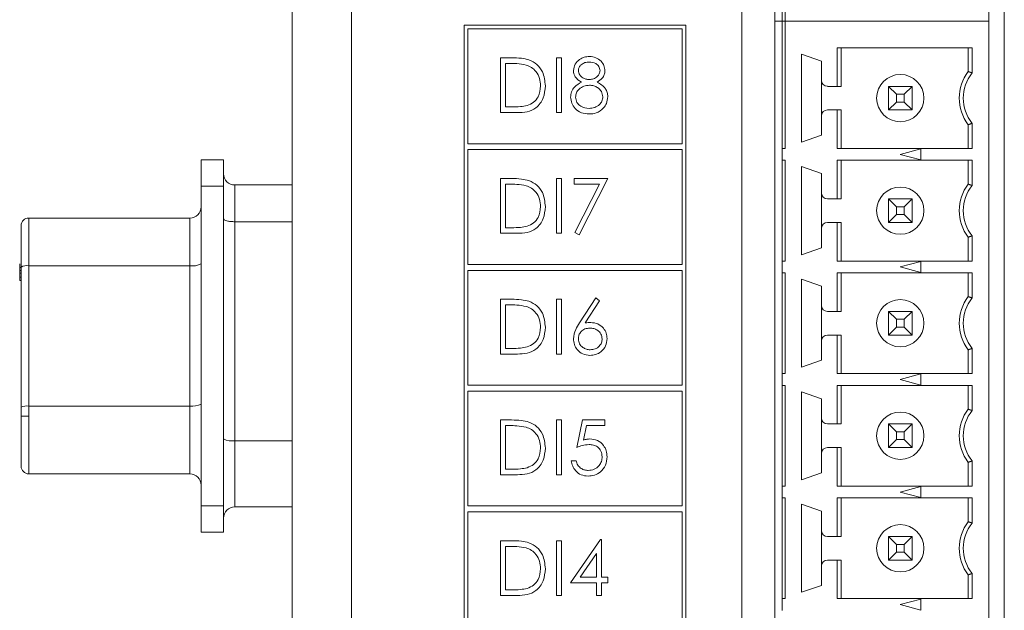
# Model space of a CAD drawing. Header units: inches. Extents: x 0.2 to 16.3, y 0.2 to 11.5.
# Tile 59 of 65: x 12.8 to 14.2, y 7.6 to 8.4. Entities that reach past the tile are written whole.
import ezdxf

# ---------------------------------------------------------------- set-up
doc = ezdxf.new("R2010")
doc.units = ezdxf.units.IN
doc.header["$MEASUREMENT"] = 0

msp = doc.modelspace()

# ---------------------------------------------------------------- linework, layer by layer
at = {"color": 7, "linetype": 'Continuous', "lineweight": 15}
for p, q in [((13.209, 6.3452), (13.209, 10.2612)), ((13.288, 10.2612), (13.288, 6.3452)), ((13.809, 6.7562), (13.809, 9.6612)), ((14.159, 9.6612), (14.159, 6.7562)), ((13.8529, 9.6136), (13.8529, 8.3589)), ((14.1383, 9.6136), (14.1383, 8.3589)), ((13.8627, 8.3589), (13.8627, 8.5283)), ((13.8667, 8.5283), (13.8667, 8.3589)), ((13.8529, 8.3589), (13.8529, 6.8041)), ((13.8627, 8.3589), (13.8529, 8.3589)), ((13.8627, 8.1894), (13.8627, 8.3589)), ((13.8667, 8.3589), (13.8627, 8.3589)), ((14.1383, 8.3589), (13.8667, 8.3589)), ((13.8667, 8.3589), (13.8667, 8.1894)), ((14.1383, 8.3589), (14.1383, 6.8041)), ((13.4383, 8.3537), (13.4383, 6.7442)), ((13.734, 8.3537), (13.4383, 8.3537)), ((13.4433, 8.3487), (13.4433, 8.1957)), ((13.729, 8.3487), (13.4433, 8.3487)), ((13.729, 8.1957), (13.729, 8.3487)), ((13.734, 6.7442), (13.734, 8.3537)), ((13.9362, 8.2722), (13.9362, 8.3236)), ((13.9362, 8.3236), (14.116, 8.3236)), ((13.9415, 8.3236), (13.9415, 8.2722)), ((14.1108, 8.3236), (14.1108, 8.2919)), ((14.116, 8.3236), (14.116, 8.2901)), ((13.4869, 8.3102), (13.5016, 8.3102)), ((13.4869, 8.2372), (13.4869, 8.3102)), ((13.4934, 8.3027), (13.4934, 8.2447)), ((13.4986, 8.3027), (13.4934, 8.3027)), ((13.5617, 8.3102), (13.5682, 8.3102)), ((13.5617, 8.2372), (13.5617, 8.3102)), ((13.5682, 8.3102), (13.5682, 8.2372)), ((13.8883, 8.3152), (13.9151, 8.3059)), ((13.8883, 8.1978), (13.8883, 8.3152)), ((13.9151, 8.3059), (13.9151, 8.2801)), ((13.9151, 8.2801), (13.9151, 8.2329)), ((13.923, 8.2722), (13.9362, 8.2722)), ((13.9362, 8.2722), (13.9415, 8.2722)), ((14.0045, 8.2722), (14.015, 8.2617)), ((14.0045, 8.2407), (14.0045, 8.2722)), ((14.0045, 8.2722), (14.036, 8.2722)), ((14.0254, 8.2617), (14.036, 8.2722)), ((14.036, 8.2722), (14.036, 8.2407)), ((14.0045, 8.2407), (14.015, 8.2513)), ((14.015, 8.2617), (14.015, 8.2513)), ((14.0254, 8.2617), (14.015, 8.2617)), ((14.015, 8.2513), (14.0254, 8.2513)), ((14.0254, 8.2513), (14.0254, 8.2617)), ((14.0254, 8.2513), (14.036, 8.2407)), ((13.5095, 8.2372), (13.4869, 8.2372)), ((13.4934, 8.2447), (13.5018, 8.2447)), ((13.5682, 8.2372), (13.5617, 8.2372)), ((13.9362, 8.2407), (13.923, 8.2407)), ((13.9362, 8.1894), (13.9362, 8.2407)), ((13.9415, 8.2407), (13.9362, 8.2407)), ((13.9415, 8.1894), (13.9415, 8.2407)), ((14.036, 8.2407), (14.0045, 8.2407)), ((13.9151, 8.2329), (13.9151, 8.2071)), ((14.1108, 8.1894), (14.1108, 8.2211)), ((14.116, 8.2229), (14.116, 8.1894)), ((13.9151, 8.2071), (13.8883, 8.1978)), ((13.4433, 8.1957), (13.729, 8.1957)), ((13.4433, 8.1878), (13.4433, 8.0348)), ((13.729, 8.1878), (13.4433, 8.1878)), ((13.729, 8.0348), (13.729, 8.1878)), ((13.8627, 8.1894), (13.8627, 8.1736)), ((13.8667, 8.1894), (13.8627, 8.1894)), ((14.116, 8.1894), (13.9362, 8.1894)), ((14.0202, 8.1815), (14.0478, 8.1889)), ((14.0478, 8.1889), (14.0478, 8.1741)), ((13.0873, 8.1392), (13.0873, 8.1742)), ((13.0873, 8.1742), (13.1173, 8.1742)), ((13.1173, 8.1392), (13.1173, 8.1742)), ((13.8627, 8.1736), (13.8667, 8.1736)), ((13.8627, 8.0394), (13.8627, 8.1736)), ((13.8667, 8.1736), (13.8667, 8.0394)), ((13.9362, 8.1222), (13.9362, 8.1736)), ((13.9362, 8.1736), (14.116, 8.1736)), ((13.9415, 8.1222), (13.9415, 8.1736)), ((14.0478, 8.1741), (14.0202, 8.1815)), ((14.1108, 8.1736), (14.1108, 8.1419)), ((14.116, 8.1736), (14.116, 8.1401)), ((13.8883, 8.1652), (13.9151, 8.1559)), ((13.8883, 8.0478), (13.8883, 8.1652)), ((13.4869, 8.1493), (13.5016, 8.1493)), ((13.4869, 8.0763), (13.4869, 8.1493)), ((13.5617, 8.1493), (13.5682, 8.1493)), ((13.5617, 8.0763), (13.5617, 8.1493)), ((13.5682, 8.1493), (13.5682, 8.0763)), ((13.585, 8.1493), (13.6299, 8.1493)), ((13.585, 8.1418), (13.585, 8.1493)), ((13.6299, 8.1493), (13.5916, 8.0745)), ((13.9151, 8.1559), (13.9151, 8.1301)), ((13.0873, 8.1392), (13.0873, 7.7132)), ((13.1173, 8.1392), (13.0873, 8.1392)), ((13.1173, 7.7132), (13.1173, 8.1392)), ((13.209, 8.1407), (13.1323, 8.1407)), ((13.1323, 8.0918), (13.1323, 8.1407)), ((13.4934, 8.1418), (13.4934, 8.0838)), ((13.4986, 8.1418), (13.4934, 8.1418)), ((13.6188, 8.1418), (13.585, 8.1418)), ((13.5859, 8.0776), (13.6188, 8.1418)), ((13.9151, 8.1301), (13.9151, 8.0829)), ((13.923, 8.1222), (13.9362, 8.1222)), ((13.9362, 8.1222), (13.9415, 8.1222)), ((14.015, 8.1117), (14.0045, 8.1222)), ((14.0045, 8.1222), (14.036, 8.1222)), ((14.0045, 8.0907), (14.0045, 8.1222)), ((14.036, 8.1222), (14.0254, 8.1117)), ((14.036, 8.1222), (14.036, 8.0907)), ((14.0254, 8.1117), (14.015, 8.1117)), ((14.015, 8.1117), (14.015, 8.1013)), ((14.0254, 8.1013), (14.0254, 8.1117)), ((12.8573, 8.0967), (13.0723, 8.0967)), ((12.8573, 8.0331), (12.8573, 8.0967)), ((13.0723, 8.0331), (13.0723, 8.0967)), ((14.015, 8.1013), (14.0045, 8.0907)), ((14.015, 8.1013), (14.0254, 8.1013)), ((14.036, 8.0907), (14.0254, 8.1013)), ((13.1323, 8.0918), (13.209, 8.0918)), ((13.1323, 7.7997), (13.1323, 8.0918)), ((13.4934, 8.0838), (13.5018, 8.0838)), ((13.9151, 8.0829), (13.9151, 8.0571)), ((13.9362, 8.0907), (13.923, 8.0907)), ((13.9362, 8.0394), (13.9362, 8.0907)), ((13.9415, 8.0907), (13.9362, 8.0907)), ((13.9415, 8.0394), (13.9415, 8.0907)), ((14.036, 8.0907), (14.0045, 8.0907)), ((13.5095, 8.0763), (13.4869, 8.0763)), ((13.5682, 8.0763), (13.5617, 8.0763)), ((13.5916, 8.0745), (13.5859, 8.0776)), ((14.1108, 8.0394), (14.1108, 8.0711)), ((14.116, 8.0729), (14.116, 8.0394)), ((13.9151, 8.0571), (13.8883, 8.0478)), ((12.8453, 8.0309), (12.8473, 8.0309)), ((12.8453, 8.0267), (12.8473, 8.0267)), ((12.8473, 7.8444), (12.8473, 8.0314)), ((12.8573, 7.8461), (12.8573, 8.0331)), ((12.8573, 8.0331), (13.0723, 8.0331)), ((13.0723, 8.0331), (13.0723, 7.8461)), ((13.4433, 8.0348), (13.729, 8.0348)), ((13.4433, 8.0269), (13.4433, 7.8739)), ((13.729, 8.0269), (13.4433, 8.0269)), ((13.729, 7.8739), (13.729, 8.0269)), ((13.8627, 8.0394), (13.8627, 8.0236)), ((13.8667, 8.0394), (13.8627, 8.0394)), ((14.116, 8.0394), (13.9362, 8.0394)), ((14.0202, 8.0315), (14.0478, 8.0389)), ((14.0478, 8.0241), (14.0202, 8.0315)), ((14.0478, 8.0389), (14.0478, 8.0241)), ((12.8453, 8.023), (12.8473, 8.023)), ((12.8453, 8.018), (12.8473, 8.018)), ((12.8453, 8.0173), (12.8453, 8.0134)), ((13.8627, 8.0236), (13.8667, 8.0236)), ((13.8627, 7.8894), (13.8627, 8.0236)), ((13.8667, 8.0236), (13.8667, 7.8894)), ((13.8883, 8.0152), (13.9151, 8.0059)), ((13.8883, 7.8978), (13.8883, 8.0152)), ((13.9362, 7.9722), (13.9362, 8.0236)), ((13.9362, 8.0236), (14.116, 8.0236)), ((13.9415, 8.0236), (13.9415, 7.9722)), ((14.1108, 8.0236), (14.1108, 7.9919)), ((14.116, 8.0236), (14.116, 7.9901)), ((12.8453, 8.0134), (12.8473, 8.0134)), ((13.9151, 8.0059), (13.9151, 7.9801)), ((13.4869, 7.9884), (13.5016, 7.9884)), ((13.4869, 7.9154), (13.4869, 7.9884)), ((13.5617, 7.9884), (13.5682, 7.9884)), ((13.5617, 7.9154), (13.5617, 7.9884)), ((13.5682, 7.9884), (13.5682, 7.9154)), ((13.5923, 7.957), (13.614, 7.9902)), ((13.614, 7.9902), (13.6191, 7.9863)), ((13.4934, 7.9809), (13.4934, 7.9229)), ((13.4986, 7.9809), (13.4934, 7.9809)), ((13.6191, 7.9863), (13.5998, 7.9568)), ((13.9151, 7.9801), (13.9151, 7.9329)), ((13.923, 7.9722), (13.9362, 7.9722)), ((13.9362, 7.9722), (13.9415, 7.9722)), ((14.0045, 7.9722), (14.015, 7.9617)), ((14.0045, 7.9407), (14.0045, 7.9722)), ((14.0045, 7.9722), (14.036, 7.9722)), ((14.015, 7.9617), (14.015, 7.9513)), ((14.0254, 7.9617), (14.015, 7.9617)), ((14.0254, 7.9617), (14.036, 7.9722)), ((14.0254, 7.9513), (14.0254, 7.9617)), ((14.036, 7.9722), (14.036, 7.9407)), ((14.0045, 7.9407), (14.015, 7.9513)), ((14.015, 7.9513), (14.0254, 7.9513)), ((14.0254, 7.9513), (14.036, 7.9407)), ((13.9362, 7.9407), (13.923, 7.9407)), ((13.9362, 7.8894), (13.9362, 7.9407)), ((13.9415, 7.9407), (13.9362, 7.9407)), ((13.9415, 7.8894), (13.9415, 7.9407)), ((14.036, 7.9407), (14.0045, 7.9407)), ((13.4934, 7.9229), (13.5018, 7.9229)), ((13.9151, 7.9329), (13.9151, 7.9071)), ((14.116, 7.9229), (14.116, 7.8894)), ((13.5095, 7.9154), (13.4869, 7.9154)), ((13.5682, 7.9154), (13.5617, 7.9154)), ((14.1108, 7.8894), (14.1108, 7.9211)), ((13.9151, 7.9071), (13.8883, 7.8978)), ((13.8627, 7.8894), (13.8627, 7.8736)), ((13.8667, 7.8894), (13.8627, 7.8894)), ((14.116, 7.8894), (13.9362, 7.8894)), ((14.0202, 7.8815), (14.0478, 7.8889)), ((14.0478, 7.8889), (14.0478, 7.8741)), ((13.4433, 7.8739), (13.729, 7.8739)), ((13.8627, 7.8736), (13.8667, 7.8736)), ((13.8627, 7.7394), (13.8627, 7.8736)), ((13.8667, 7.8736), (13.8667, 7.7394)), ((13.9362, 7.8222), (13.9362, 7.8736)), ((13.9362, 7.8736), (14.116, 7.8736)), ((13.9415, 7.8222), (13.9415, 7.8736)), ((14.0478, 7.8741), (14.0202, 7.8815)), ((14.1108, 7.8736), (14.1108, 7.8419)), ((14.116, 7.8736), (14.116, 7.8401)), ((13.4433, 7.866), (13.4433, 7.713)), ((13.729, 7.866), (13.4433, 7.866)), ((13.729, 7.713), (13.729, 7.866)), ((13.8883, 7.8652), (13.9151, 7.8559)), ((13.8883, 7.7478), (13.8883, 7.8652)), ((13.9151, 7.8559), (13.9151, 7.8301)), ((12.8573, 7.8327), (12.8573, 7.8461)), ((13.0723, 7.8461), (12.8573, 7.8461)), ((13.0723, 7.7557), (13.0723, 7.8461)), ((12.8573, 7.7557), (12.8573, 7.8327)), ((13.9151, 7.8301), (13.9151, 7.7829)), ((13.4869, 7.8275), (13.5016, 7.8275)), ((13.4869, 7.7545), (13.4869, 7.8275)), ((13.4986, 7.82), (13.4934, 7.82)), ((13.4934, 7.82), (13.4934, 7.762)), ((13.5617, 7.8275), (13.5682, 7.8275)), ((13.5617, 7.7545), (13.5617, 7.8275)), ((13.5682, 7.8275), (13.5682, 7.7545)), ((13.5888, 7.791), (13.5963, 7.8275)), ((13.5963, 7.8275), (13.6262, 7.8275)), ((13.6014, 7.82), (13.5974, 7.8008)), ((13.6262, 7.82), (13.6014, 7.82)), ((13.6262, 7.8275), (13.6262, 7.82)), ((13.923, 7.8222), (13.9362, 7.8222)), ((13.9362, 7.8222), (13.9415, 7.8222)), ((14.0045, 7.8222), (14.015, 7.8117)), ((14.0045, 7.7907), (14.0045, 7.8222)), ((14.0045, 7.8222), (14.036, 7.8222)), ((14.0254, 7.8117), (14.036, 7.8222)), ((14.036, 7.8222), (14.036, 7.7907)), ((14.015, 7.8117), (14.015, 7.8013)), ((14.0254, 7.8117), (14.015, 7.8117)), ((14.0254, 7.8013), (14.0254, 7.8117)), ((13.1323, 7.7117), (13.1323, 7.7997)), ((13.209, 7.7997), (13.1323, 7.7997)), ((13.9362, 7.7907), (13.923, 7.7907)), ((13.9362, 7.7394), (13.9362, 7.7907)), ((13.9415, 7.7907), (13.9362, 7.7907)), ((13.9415, 7.7394), (13.9415, 7.7907)), ((14.0045, 7.7907), (14.015, 7.8013)), ((14.036, 7.7907), (14.0045, 7.7907)), ((14.015, 7.8013), (14.0254, 7.8013)), ((14.0254, 7.8013), (14.036, 7.7907)), ((13.9151, 7.7829), (13.9151, 7.7571)), ((13.5813, 7.7732), (13.5879, 7.7732)), ((14.1108, 7.7394), (14.1108, 7.7711)), ((14.116, 7.7729), (14.116, 7.7394)), ((12.8573, 7.7557), (13.0723, 7.7557)), ((13.5095, 7.7545), (13.4869, 7.7545)), ((13.4934, 7.762), (13.5018, 7.762)), ((13.5682, 7.7545), (13.5617, 7.7545)), ((13.9151, 7.7571), (13.8883, 7.7478)), ((13.8627, 7.7394), (13.8627, 7.7236)), ((13.8667, 7.7394), (13.8627, 7.7394)), ((14.116, 7.7394), (13.9362, 7.7394)), ((14.0202, 7.7315), (14.0478, 7.7389)), ((14.0478, 7.7389), (14.0478, 7.7241)), ((14.0478, 7.7241), (14.0202, 7.7315)), ((13.0873, 7.6782), (13.0873, 7.7132)), ((13.0873, 7.7132), (13.1173, 7.7132)), ((13.1173, 7.6782), (13.1173, 7.7132)), ((13.1323, 7.7117), (13.209, 7.7117)), ((13.4433, 7.713), (13.729, 7.713)), ((13.8627, 7.7236), (13.8667, 7.7236)), ((13.8627, 7.5894), (13.8627, 7.7236)), ((13.8667, 7.7236), (13.8667, 7.5894)), ((13.8883, 7.7152), (13.9151, 7.7059)), ((13.8883, 7.5978), (13.8883, 7.7152)), ((13.9362, 7.6722), (13.9362, 7.7236)), ((13.9362, 7.7236), (14.116, 7.7236)), ((13.9415, 7.7236), (13.9415, 7.6722)), ((14.1108, 7.7236), (14.1108, 7.6919)), ((14.116, 7.7236), (14.116, 7.6901)), ((13.4433, 7.7051), (13.4433, 7.5522)), ((13.729, 7.7051), (13.4433, 7.7051)), ((13.729, 7.5522), (13.729, 7.7051)), ((13.9151, 7.7059), (13.9151, 7.6801)), ((13.1173, 7.6782), (13.0873, 7.6782)), ((13.9151, 7.6801), (13.9151, 7.6329)), ((13.923, 7.6722), (13.9362, 7.6722)), ((13.9362, 7.6722), (13.9415, 7.6722)), ((14.015, 7.6617), (14.0045, 7.6722)), ((14.0045, 7.6722), (14.036, 7.6722)), ((14.0045, 7.6407), (14.0045, 7.6722)), ((14.036, 7.6722), (14.0254, 7.6617)), ((14.036, 7.6722), (14.036, 7.6407)), ((13.4869, 7.6666), (13.5016, 7.6666)), ((13.4869, 7.5936), (13.4869, 7.6666)), ((13.4934, 7.6591), (13.4934, 7.6011)), ((13.4986, 7.6591), (13.4934, 7.6591)), ((13.5617, 7.6666), (13.5682, 7.6666)), ((13.5617, 7.5936), (13.5617, 7.6666)), ((13.5682, 7.6666), (13.5682, 7.5936)), ((13.5804, 7.6105), (13.6202, 7.6684)), ((13.6202, 7.6684), (13.6215, 7.6684)), ((13.6215, 7.6684), (13.6215, 7.618)), ((14.0254, 7.6617), (14.015, 7.6617)), ((14.015, 7.6617), (14.015, 7.6513)), ((14.0254, 7.6513), (14.0254, 7.6617)), ((13.615, 7.6496), (13.5932, 7.618)), ((13.615, 7.618), (13.615, 7.6496)), ((14.015, 7.6513), (14.0045, 7.6407)), ((14.015, 7.6513), (14.0254, 7.6513)), ((14.036, 7.6407), (14.0254, 7.6513)), ((13.9151, 7.6329), (13.9151, 7.6071)), ((13.9362, 7.6407), (13.923, 7.6407)), ((13.9362, 7.5894), (13.9362, 7.6407)), ((13.9415, 7.6407), (13.9362, 7.6407)), ((13.9415, 7.5894), (13.9415, 7.6407)), ((14.036, 7.6407), (14.0045, 7.6407)), ((14.1108, 7.5894), (14.1108, 7.6211)), ((14.116, 7.6229), (14.116, 7.5894)), ((13.615, 7.6105), (13.5804, 7.6105)), ((13.5932, 7.618), (13.615, 7.618)), ((13.615, 7.5936), (13.615, 7.6105)), ((13.6215, 7.618), (13.6299, 7.618)), ((13.6215, 7.6105), (13.6215, 7.5936)), ((13.6299, 7.6105), (13.6215, 7.6105)), ((13.6299, 7.618), (13.6299, 7.6105)), ((13.9151, 7.6071), (13.8883, 7.5978)), ((13.5095, 7.5936), (13.4869, 7.5936)), ((13.4934, 7.6011), (13.5018, 7.6011)), ((13.5682, 7.5936), (13.5617, 7.5936)), ((13.6215, 7.5936), (13.615, 7.5936)), ((13.8627, 7.5894), (13.8627, 7.5736)), ((13.8667, 7.5894), (13.8627, 7.5894)), ((14.116, 7.5894), (13.9362, 7.5894)), ((14.0202, 7.5815), (14.0478, 7.5889)), ((14.0478, 7.5741), (14.0202, 7.5815)), ((14.0478, 7.5889), (14.0478, 7.5741))]:
    msp.add_line(p, q, dxfattribs=at)
for centre in [(14.0202, 8.2565), (14.0202, 8.1065), (14.0202, 7.9565), (14.0202, 7.8065), (14.0202, 7.6565)]:
    msp.add_circle(centre, 0.0315, dxfattribs=at)
for centre, radius, start, end in [((14.158, 8.2565), 0.0591, 143.1301, 216.8699), ((14.158, 8.2565), 0.0538, 141.2958, 218.7042), ((13.923, 8.2801), 0.00787, 180, 270), ((13.923, 8.2329), 0.00787, 90, 180), ((13.1323, 8.1557), 0.015, 180, 270), ((14.158, 8.1065), 0.0591, 143.1301, 216.8699), ((14.158, 8.1065), 0.0538, 141.2958, 218.7042), ((13.923, 8.1301), 0.00787, 180, 270), ((13.0723, 8.1117), 0.015, 270, 0), ((12.8573, 8.0867), 0.01, 90, 180), ((13.923, 8.0829), 0.00787, 90, 180), ((12.8549, 8.0174), 0.0159, 81.2155, 118.502), ((13.076, 8.0566), 0.0238, 261.2151, 298.5024), ((14.158, 7.9565), 0.0591, 143.1301, 216.8699), ((14.158, 7.9565), 0.0538, 141.2958, 218.7042), ((13.923, 7.9801), 0.00787, 180, 270), ((13.923, 7.9329), 0.00787, 90, 180), ((12.8549, 7.8304), 0.0159, 81.2154, 118.5021), ((13.076, 7.8696), 0.0238, 261.2151, 298.5023), ((13.923, 7.8301), 0.00787, 180, 270), ((14.158, 7.8065), 0.0591, 143.1301, 216.8699), ((14.158, 7.8065), 0.0538, 141.2958, 218.7042), ((13.1287, 7.8233), 0.0238, 241.4979, 278.7847), ((13.923, 7.7829), 0.00787, 90, 180), ((12.8573, 7.7657), 0.01, 180, 270), ((13.0723, 7.7407), 0.015, 0, 90), ((13.1323, 7.6967), 0.015, 90, 180), ((14.158, 7.6565), 0.0591, 143.1301, 216.8699), ((14.158, 7.6565), 0.0538, 141.2958, 218.7042), ((13.923, 7.6801), 0.00787, 180, 270), ((13.923, 7.6329), 0.00787, 90, 180)]:
    msp.add_arc(centre, radius, start, end, dxfattribs=at)
for points, knots in [([(13.521, 8.3006), (13.5168, 8.3014), (13.5094, 8.3027), (13.5019, 8.3027), (13.4986, 8.3027)], [0, 0, 0, 0, 0.5595418, 1, 1, 1, 1]), ([(13.5016, 8.3102), (13.506, 8.3101), (13.5138, 8.3101), (13.5214, 8.3083), (13.5248, 8.3075)], [0, 0, 0, 0, 0.560445, 1, 1, 1, 1]), ([(13.5248, 8.3075), (13.5285, 8.3057), (13.5359, 8.3021), (13.5449, 8.2898), (13.546, 8.2792), (13.5467, 8.2728)], [0, 0, 0, 0, 0.280264, 0.560714, 1, 1, 1, 1]), ([(13.5841, 8.2933), (13.5846, 8.2962), (13.5857, 8.3021), (13.5917, 8.3081), (13.5985, 8.3115), (13.6032, 8.3118), (13.6055, 8.312)], [0, 0, 0, 0, 0.278806, 0.558458, 0.779159, 1, 1, 1, 1]), ([(13.6051, 8.3045), (13.6032, 8.3044), (13.5994, 8.3042), (13.5947, 8.3015), (13.5913, 8.2977), (13.5909, 8.2947), (13.5907, 8.2932)], [0, 0, 0, 0, 0.28065, 0.560566, 0.78062, 1, 1, 1, 1]), ([(13.6196, 8.2934), (13.6192, 8.2952), (13.6185, 8.299), (13.6131, 8.3038), (13.6081, 8.3043), (13.6051, 8.3045)], [0, 0, 0, 0, 0.278971, 0.559918, 1, 1, 1, 1]), ([(13.6055, 8.312), (13.6084, 8.3117), (13.6142, 8.3111), (13.621, 8.3063), (13.6253, 8.3), (13.6259, 8.2954), (13.6262, 8.2931)], [0, 0, 0, 0, 0.279929, 0.559623, 0.779945, 1, 1, 1, 1]), ([(13.5402, 8.2728), (13.5399, 8.2762), (13.5395, 8.283), (13.5349, 8.2916), (13.5285, 8.2978), (13.5235, 8.2997), (13.521, 8.3006)], [0, 0, 0, 0, 0.2801778, 0.559765, 0.7797967, 1, 1, 1, 1]), ([(13.5948, 8.2779), (13.5916, 8.2799), (13.5873, 8.2828), (13.5845, 8.289), (13.5842, 8.2919), (13.5841, 8.2933)], [0, 0, 0, 0, 0.557753, 0.778932, 1, 1, 1, 1]), ([(13.5907, 8.2932), (13.5911, 8.2913), (13.5919, 8.2874), (13.5962, 8.2837), (13.6008, 8.2815), (13.6038, 8.2813), (13.6054, 8.2812)], [0, 0, 0, 0, 0.277721, 0.558224, 0.779071, 1, 1, 1, 1]), ([(13.6054, 8.2812), (13.6073, 8.2814), (13.6112, 8.2818), (13.6159, 8.2847), (13.6189, 8.2888), (13.6194, 8.2918), (13.6196, 8.2934)], [0, 0, 0, 0, 0.280237, 0.560144, 0.780434, 1, 1, 1, 1]), ([(13.6262, 8.2931), (13.626, 8.2913), (13.6257, 8.2877), (13.6222, 8.2819), (13.6183, 8.2794), (13.6158, 8.2779)], [0, 0, 0, 0, 0.280158, 0.560243, 1, 1, 1, 1]), ([(13.5804, 8.2579), (13.5806, 8.2603), (13.5811, 8.2652), (13.586, 8.2727), (13.5914, 8.2759), (13.5948, 8.2779)], [0, 0, 0, 0, 0.279986, 0.559902, 1, 1, 1, 1]), ([(13.6158, 8.2779), (13.62, 8.2754), (13.6257, 8.2719), (13.6295, 8.2641), (13.6298, 8.2603), (13.6299, 8.2585)], [0, 0, 0, 0, 0.558272, 0.779089, 1, 1, 1, 1]), ([(13.5467, 8.2728), (13.5462, 8.2673), (13.5451, 8.2564), (13.5357, 8.2433), (13.5224, 8.2376), (13.5138, 8.2374), (13.5095, 8.2372)], [0, 0, 0, 0, 0.280124, 0.559248, 0.778837, 1, 1, 1, 1]), ([(13.5226, 8.2466), (13.5256, 8.2478), (13.5314, 8.2504), (13.5387, 8.2596), (13.5396, 8.2678), (13.5402, 8.2728)], [0, 0, 0, 0, 0.280536, 0.561015, 1, 1, 1, 1]), ([(13.6055, 8.2737), (13.603, 8.2735), (13.5979, 8.273), (13.5918, 8.269), (13.5877, 8.2637), (13.5872, 8.2597), (13.5869, 8.2577)], [0, 0, 0, 0, 0.280283, 0.560138, 0.780299, 1, 1, 1, 1]), ([(13.6234, 8.2583), (13.6229, 8.2608), (13.6221, 8.2656), (13.6169, 8.2704), (13.6113, 8.2733), (13.6075, 8.2736), (13.6055, 8.2737)], [0, 0, 0, 0, 0.278304, 0.55851, 0.779146, 1, 1, 1, 1]), ([(13.605, 8.2354), (13.6015, 8.2356), (13.5945, 8.236), (13.5863, 8.2419), (13.5813, 8.2496), (13.5807, 8.2551), (13.5804, 8.2579)], [0, 0, 0, 0, 0.280545, 0.559269, 0.779816, 1, 1, 1, 1]), ([(13.5869, 8.2577), (13.5873, 8.2552), (13.5881, 8.2504), (13.5949, 8.2439), (13.6012, 8.2433), (13.6051, 8.2428)], [0, 0, 0, 0, 0.279834, 0.560198, 1, 1, 1, 1]), ([(13.6051, 8.2428), (13.6076, 8.243), (13.6126, 8.2434), (13.6187, 8.2472), (13.6227, 8.2524), (13.6231, 8.2564), (13.6234, 8.2583)], [0, 0, 0, 0, 0.280602, 0.559962, 0.780181, 1, 1, 1, 1]), ([(13.6299, 8.2585), (13.6296, 8.2554), (13.6291, 8.2498), (13.6258, 8.2453), (13.6244, 8.2434)], [0, 0, 0, 0, 0.559346, 1, 1, 1, 1]), ([(13.5018, 8.2447), (13.5057, 8.2447), (13.5127, 8.2447), (13.5196, 8.246), (13.5226, 8.2466)], [0, 0, 0, 0, 0.560427, 1, 1, 1, 1]), ([(13.6244, 8.2434), (13.6213, 8.2407), (13.6156, 8.2359), (13.6083, 8.2355), (13.605, 8.2354)], [0, 0, 0, 0, 0.557758, 1, 1, 1, 1]), ([(13.5016, 8.1493), (13.506, 8.1493), (13.5138, 8.1492), (13.5214, 8.1474), (13.5248, 8.1466)], [0, 0, 0, 0, 0.560445, 1, 1, 1, 1]), ([(13.5248, 8.1466), (13.5285, 8.1448), (13.5359, 8.1412), (13.5449, 8.1289), (13.546, 8.1183), (13.5467, 8.1119)], [0, 0, 0, 0, 0.280264, 0.560714, 1, 1, 1, 1]), ([(13.521, 8.1397), (13.5168, 8.1405), (13.5094, 8.1418), (13.5019, 8.1418), (13.4986, 8.1418)], [0, 0, 0, 0, 0.5595418, 1, 1, 1, 1]), ([(13.5402, 8.1119), (13.5399, 8.1153), (13.5395, 8.1221), (13.5349, 8.1307), (13.5285, 8.1369), (13.5235, 8.1388), (13.521, 8.1397)], [0, 0, 0, 0, 0.280178, 0.559764, 0.779797, 1, 1, 1, 1]), ([(13.5467, 8.1119), (13.5462, 8.1064), (13.5451, 8.0955), (13.5357, 8.0824), (13.5224, 8.0767), (13.5138, 8.0765), (13.5095, 8.0763)], [0, 0, 0, 0, 0.280124, 0.559248, 0.778837, 1, 1, 1, 1]), ([(13.5226, 8.0857), (13.5256, 8.0869), (13.5314, 8.0895), (13.5387, 8.0987), (13.5396, 8.1069), (13.5402, 8.1119)], [0, 0, 0, 0, 0.280536, 0.561015, 1, 1, 1, 1]), ([(13.1323, 8.0918), (13.1304, 8.0918), (13.1275, 8.0919), (13.124, 8.0924), (13.1212, 8.093), (13.119, 8.0938), (13.1176, 8.0947), (13.1174, 8.0953), (13.1173, 8.0957)], [0, 0, 0, 0, 0.240383, 0.367762, 0.499603, 0.697404, 0.835701, 1, 1, 1, 1]), ([(12.8473, 8.0867), (12.8473, 8.086), (12.8473, 8.0844), (12.8473, 8.072), (12.8473, 8.0538), (12.8473, 8.0387), (12.8473, 8.0314)], [0, 0, 0, 0, 0.2422298, 0.4999998, 0.7577709, 1, 1, 1, 1]), ([(13.5018, 8.0838), (13.5057, 8.0838), (13.5127, 8.0838), (13.5196, 8.0851), (13.5226, 8.0857)], [0, 0, 0, 0, 0.560427, 1, 1, 1, 1]), ([(12.8453, 8.0356), (12.8453, 8.0354), (12.8453, 8.0352), (12.8453, 8.0334), (12.8453, 8.031), (12.8453, 8.0287), (12.8453, 8.0272), (12.8453, 8.0267)], [0, 0, 0, 0, 0.234712, 0.471449, 0.675244, 0.891234, 1, 1, 1, 1]), ([(12.8453, 8.0267), (12.8453, 8.0255), (12.8453, 8.0233), (12.8453, 8.0207), (12.8453, 8.0188), (12.8453, 8.0181), (12.8453, 8.0181), (12.8453, 8.018)], [0, 0, 0, 0, 0.2641426, 0.4824501, 0.70026, 0.9230633, 1, 1, 1, 1]), ([(13.5016, 7.9884), (13.506, 7.9884), (13.5138, 7.9883), (13.5214, 7.9865), (13.5248, 7.9857)], [0, 0, 0, 0, 0.560445, 1, 1, 1, 1]), ([(13.521, 7.9788), (13.5168, 7.9796), (13.5094, 7.9809), (13.5019, 7.9809), (13.4986, 7.9809)], [0, 0, 0, 0, 0.559542, 1, 1, 1, 1]), ([(13.5402, 7.951), (13.5399, 7.9544), (13.5395, 7.9612), (13.5349, 7.9698), (13.5285, 7.976), (13.5235, 7.9779), (13.521, 7.9788)], [0, 0, 0, 0, 0.2801787, 0.5597647, 0.7797966, 1, 1, 1, 1]), ([(13.5248, 7.9857), (13.5285, 7.9839), (13.5359, 7.9803), (13.5449, 7.968), (13.546, 7.9574), (13.5467, 7.951)], [0, 0, 0, 0, 0.280264, 0.560715, 1, 1, 1, 1]), ([(13.5467, 7.951), (13.5462, 7.9455), (13.5451, 7.9346), (13.5357, 7.9215), (13.5224, 7.9158), (13.5138, 7.9156), (13.5095, 7.9154)], [0, 0, 0, 0, 0.280124, 0.559248, 0.778837, 1, 1, 1, 1]), ([(13.5226, 7.9248), (13.5256, 7.9261), (13.5314, 7.9286), (13.5387, 7.9378), (13.5396, 7.946), (13.5402, 7.951)], [0, 0, 0, 0, 0.280536, 0.561015, 1, 1, 1, 1]), ([(13.5841, 7.9358), (13.5848, 7.94), (13.5861, 7.9477), (13.5904, 7.9541), (13.5923, 7.957)], [0, 0, 0, 0, 0.558273, 1, 1, 1, 1]), ([(13.606, 7.95), (13.6038, 7.9498), (13.5993, 7.9495), (13.5942, 7.9456), (13.5911, 7.9407), (13.5908, 7.9373), (13.5907, 7.9355)], [0, 0, 0, 0, 0.280127, 0.559515, 0.779719, 1, 1, 1, 1]), ([(13.5998, 7.9568), (13.6012, 7.957), (13.6037, 7.9574), (13.6062, 7.9575), (13.6074, 7.9575)], [0, 0, 0, 0, 0.55991, 1, 1, 1, 1]), ([(13.6224, 7.9355), (13.6221, 7.9378), (13.6214, 7.9424), (13.6166, 7.947), (13.6114, 7.9497), (13.6078, 7.9499), (13.606, 7.95)], [0, 0, 0, 0, 0.278754, 0.558605, 0.779147, 1, 1, 1, 1]), ([(13.6074, 7.9575), (13.6105, 7.9571), (13.6169, 7.9564), (13.624, 7.9506), (13.6284, 7.9434), (13.6288, 7.9384), (13.629, 7.9359)], [0, 0, 0, 0, 0.279638, 0.559326, 0.779527, 1, 1, 1, 1]), ([(13.6062, 7.9136), (13.6029, 7.914), (13.5964, 7.9147), (13.589, 7.9207), (13.5849, 7.9281), (13.5844, 7.9332), (13.5841, 7.9358)], [0, 0, 0, 0, 0.27967, 0.559085, 0.779558, 1, 1, 1, 1]), ([(13.5907, 7.9355), (13.591, 7.9333), (13.5916, 7.9288), (13.5961, 7.9242), (13.6013, 7.9215), (13.6048, 7.9212), (13.6065, 7.9211)], [0, 0, 0, 0, 0.279059, 0.55882, 0.779303, 1, 1, 1, 1]), ([(13.629, 7.9359), (13.6286, 7.9326), (13.6279, 7.9259), (13.6216, 7.9185), (13.614, 7.9143), (13.6088, 7.9138), (13.6062, 7.9136)], [0, 0, 0, 0, 0.279631, 0.55896, 0.779478, 1, 1, 1, 1]), ([(13.6065, 7.9211), (13.6088, 7.9213), (13.6133, 7.9217), (13.6185, 7.9255), (13.6219, 7.9302), (13.6223, 7.9338), (13.6224, 7.9355)], [0, 0, 0, 0, 0.280018, 0.559852, 0.779987, 1, 1, 1, 1]), ([(13.5018, 7.9229), (13.5057, 7.9229), (13.5127, 7.9229), (13.5196, 7.9242), (13.5226, 7.9248)], [0, 0, 0, 0, 0.560427, 1, 1, 1, 1]), ([(12.8473, 7.8327), (12.8473, 7.8243), (12.8473, 7.8113), (12.8473, 7.7957), (12.8473, 7.785), (12.8473, 7.7763), (12.8473, 7.768), (12.8473, 7.7666), (12.8473, 7.7657)], [0, 0, 0, 0, 0.239457, 0.368361, 0.5, 0.63164, 0.760543, 1, 1, 1, 1]), ([(12.8573, 7.8327), (12.8559, 7.8327), (12.853, 7.8327), (12.8496, 7.8327), (12.8476, 7.8327), (12.8474, 7.8327), (12.8473, 7.8327)], [0, 0, 0, 0, 0.270259, 0.562427, 0.789732, 1, 1, 1, 1]), ([(13.521, 7.8179), (13.5168, 7.8187), (13.5094, 7.82), (13.5019, 7.82), (13.4986, 7.82)], [0, 0, 0, 0, 0.559542, 1, 1, 1, 1]), ([(13.5016, 7.8275), (13.506, 7.8275), (13.5138, 7.8274), (13.5214, 7.8256), (13.5248, 7.8248)], [0, 0, 0, 0, 0.560445, 1, 1, 1, 1]), ([(13.5402, 7.7901), (13.5399, 7.7935), (13.5395, 7.8003), (13.5349, 7.8089), (13.5285, 7.8151), (13.5235, 7.817), (13.521, 7.8179)], [0, 0, 0, 0, 0.280178, 0.559765, 0.779797, 1, 1, 1, 1]), ([(13.5248, 7.8248), (13.5285, 7.823), (13.5359, 7.8194), (13.5449, 7.8071), (13.546, 7.7965), (13.5467, 7.7901)], [0, 0, 0, 0, 0.280264, 0.560715, 1, 1, 1, 1]), ([(13.6049, 7.7947), (13.6018, 7.7944), (13.5962, 7.7938), (13.5911, 7.7919), (13.5888, 7.791)], [0, 0, 0, 0, 0.559416, 1, 1, 1, 1]), ([(13.5974, 7.8008), (13.599, 7.8012), (13.6018, 7.802), (13.6048, 7.8022), (13.606, 7.8022)], [0, 0, 0, 0, 0.5600639, 1, 1, 1, 1]), ([(13.6224, 7.7786), (13.6222, 7.7812), (13.6216, 7.7862), (13.6167, 7.7917), (13.6108, 7.7944), (13.6068, 7.7946), (13.6049, 7.7947)], [0, 0, 0, 0, 0.279539, 0.5586167, 0.7790474, 1, 1, 1, 1]), ([(13.606, 7.8022), (13.6095, 7.8019), (13.6165, 7.8011), (13.6242, 7.7945), (13.6284, 7.7866), (13.6288, 7.7811), (13.629, 7.7784)], [0, 0, 0, 0, 0.2796882, 0.5590256, 0.7792916, 1, 1, 1, 1]), ([(13.5467, 7.7901), (13.5462, 7.7846), (13.5451, 7.7737), (13.5357, 7.7606), (13.5224, 7.7549), (13.5138, 7.7547), (13.5095, 7.7545)], [0, 0, 0, 0, 0.280124, 0.559248, 0.7788367, 1, 1, 1, 1]), ([(13.5226, 7.7639), (13.5256, 7.7652), (13.5314, 7.7677), (13.5387, 7.7769), (13.5396, 7.7851), (13.5402, 7.7901)], [0, 0, 0, 0, 0.280536, 0.561015, 1, 1, 1, 1]), ([(13.629, 7.7784), (13.6286, 7.7746), (13.6277, 7.767), (13.6212, 7.7582), (13.6125, 7.7534), (13.6065, 7.7529), (13.6036, 7.7527)], [0, 0, 0, 0, 0.279864, 0.559271, 0.779423, 1, 1, 1, 1]), ([(13.6039, 7.7602), (13.6067, 7.7605), (13.6121, 7.7611), (13.6182, 7.7661), (13.6219, 7.7722), (13.6223, 7.7765), (13.6224, 7.7786)], [0, 0, 0, 0, 0.279617, 0.559357, 0.779559, 1, 1, 1, 1]), ([(13.6036, 7.7527), (13.6004, 7.753), (13.5942, 7.7536), (13.5871, 7.7592), (13.5827, 7.766), (13.5818, 7.7708), (13.5813, 7.7732)], [0, 0, 0, 0, 0.279624, 0.559019, 0.77938, 1, 1, 1, 1]), ([(13.5879, 7.7732), (13.5884, 7.7712), (13.5895, 7.7671), (13.594, 7.7629), (13.599, 7.7606), (13.6023, 7.7603), (13.6039, 7.7602)], [0, 0, 0, 0, 0.2800503, 0.5591657, 0.7795832, 1, 1, 1, 1]), ([(13.5018, 7.762), (13.5057, 7.762), (13.5127, 7.762), (13.5196, 7.7633), (13.5226, 7.7639)], [0, 0, 0, 0, 0.560427, 1, 1, 1, 1]), ([(13.521, 7.657), (13.5168, 7.6578), (13.5094, 7.6591), (13.5019, 7.6591), (13.4986, 7.6591)], [0, 0, 0, 0, 0.559542, 1, 1, 1, 1]), ([(13.5016, 7.6666), (13.506, 7.6666), (13.5138, 7.6665), (13.5214, 7.6647), (13.5248, 7.6639)], [0, 0, 0, 0, 0.560445, 1, 1, 1, 1]), ([(13.5248, 7.6639), (13.5285, 7.6621), (13.5359, 7.6585), (13.5449, 7.6462), (13.546, 7.6357), (13.5467, 7.6292)], [0, 0, 0, 0, 0.280264, 0.560715, 1, 1, 1, 1]), ([(13.5402, 7.6292), (13.5399, 7.6326), (13.5395, 7.6394), (13.5349, 7.648), (13.5285, 7.6542), (13.5235, 7.6561), (13.521, 7.657)], [0, 0, 0, 0, 0.280178, 0.559765, 0.779797, 1, 1, 1, 1]), ([(13.5467, 7.6292), (13.5462, 7.6237), (13.5451, 7.6128), (13.5357, 7.5997), (13.5224, 7.594), (13.5138, 7.5938), (13.5095, 7.5936)], [0, 0, 0, 0, 0.280124, 0.559248, 0.778837, 1, 1, 1, 1]), ([(13.5226, 7.603), (13.5256, 7.6043), (13.5314, 7.6068), (13.5387, 7.616), (13.5396, 7.6242), (13.5402, 7.6292)], [0, 0, 0, 0, 0.280536, 0.561015, 1, 1, 1, 1]), ([(13.5018, 7.6011), (13.5057, 7.6011), (13.5127, 7.6011), (13.5196, 7.6024), (13.5226, 7.603)], [0, 0, 0, 0, 0.560427, 1, 1, 1, 1])]:
    msp.add_open_spline(points, degree=3, knots=knots, dxfattribs=at)
for points in [[(14.1108, 8.2919), (14.116, 8.2901)], [(14.1108, 8.2211), (14.116, 8.2229)], [(14.1108, 8.1419), (14.116, 8.1401)], [(14.1108, 8.0711), (14.116, 8.0729)], [(14.1108, 7.9919), (14.116, 7.9901)], [(14.1108, 7.9211), (14.116, 7.9229)], [(12.8473, 7.8444), (12.8473, 7.8327)], [(14.1108, 7.8419), (14.116, 7.8401)], [(14.1108, 7.7711), (14.116, 7.7729)], [(14.1108, 7.6919), (14.116, 7.6901)], [(14.1108, 7.6211), (14.116, 7.6229)]]:
    msp.add_open_spline(points, degree=1, dxfattribs=at)

doc.saveas('drawing.dxf')
